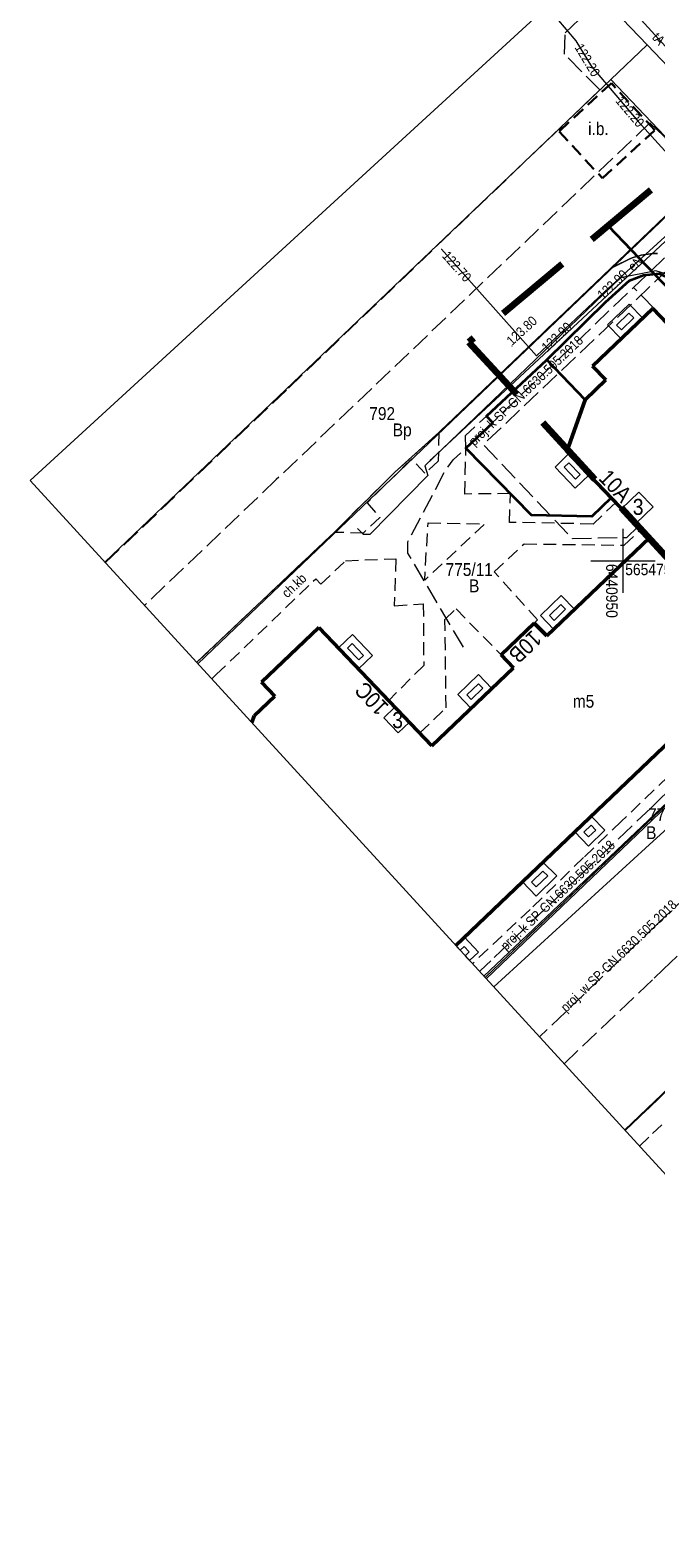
# Model space of a CAD drawing. Header units: metres. Extents: x 0 to 6446955, y 0 to 5658558.
# Tile 70 of 188: x 6440904 to 6440953, y 5654674 to 5654791. Entities that reach past the tile are written whole.
import ezdxf
from ezdxf.enums import TextEntityAlignment as Align

# ---------------------------------------------------------------- set-up
doc = ezdxf.new("R2010")
doc.units = ezdxf.units.M
doc.header["$MEASUREMENT"] = 0
for name, pattern in [('1.0_0.5', [1.5, 1, -0.5]), ('1.5_0.5', [2, 1.5, -0.5]), ('2', [0.9, 0.6, -0.3]), ('219-500', [0]), ('PRZER2-1', [3, 2, -1]), ('PRZER3-1', [4, 3, -1]), ('PTTL', [1.5, 1, -0.5])]:
    doc.linetypes.add(name, pattern=pattern)
doc.layers.get('0').update_dxf_attribs({"color": 2, "linetype": 'CONTINUOUS', "lineweight": 5})
for name, color, linetype, lineweight in [('1ramki', 7, 'PRZER2-1', 18), ('Warstwa 63', 7, 'CONTINUOUS', 0), ('z - MPZT', 121, 'PRZER3-1', 18), ('z - symbole dodatkowe', 1, 'CONTINUOUS', 5)]:
    doc.layers.add(name, color=color, linetype=linetype, lineweight=lineweight)
for name, color, linetype in [('203-punkt graniczny', 7, 'CONTINUOUS'), ('210-oznaczenie konturu użytku gruntowego', 7, 'CONTINUOUS'), ('211-numer działki ewidencyjnej', 7, 'CONTINUOUS'), ('218-kontur użytku gruntowego', 7, 'CONTINUOUS'), ('219-działka ewidencyjna', 7, 'CONTINUOUS'), ('238-Punkt adresowy budynku', 7, 'CONTINUOUS'), ('312-budynek ewidencyjny', 7, 'CONTINUOUS'), ('312-oznaczenie budynku ewidencyjnego-Atr117', 7, 'CONTINUOUS'), ('320-blok - kondygnacja nadziemna', 7, 'CONTINUOUS'), ('320-blok - kondygnacja nadziemna-Atr25', 7, 'CONTINUOUS'), ('chodnik', 7, 'CONTINUOUS'), ('chodnik-Atr17', 7, 'CONTINUOUS'), ('jezdnia', 7, 'CONTINUOUS'), ('krawężnik', 7, 'CONTINUOUS'), ('ogrodzenie trwałe', 7, 'CONTINUOUS'), ('pikieta sztuczna', 7, 'CONTINUOUS'), ('pikieta sztuczna-Atr2', 7, 'CONTINUOUS'), ('przewód elektroenergetyczny podziemny', 7, 'CONTINUOUS'), ('przewód elektroenergetyczny podziemny-Atr1', 7, 'CONTINUOUS'), ('przewód kanalizacyjny - ob. projektowany', 7, 'CONTINUOUS'), ('przewód kanalizacyjny - ob. projektowany-Atr1', 7, 'CONTINUOUS'), ('przewód telekomunikacyjny podziemny', 7, 'CONTINUOUS'), ('przewód telekomunikacyjny podziemny-Atr1', 7, 'CONTINUOUS'), ('przewód wodociągowy - ob. projektowany', 7, 'CONTINUOUS'), ('przewód wodociągowy - ob. projektowany-Atr1', 7, 'CONTINUOUS'), ('rzedna', 7, 'CONTINUOUS'), ('rzedna-Atr2', 7, 'CONTINUOUS'), ('taras', 7, 'CONTINUOUS'), ('Zakres', 7, 'CONTINUOUS')]:
    doc.layers.add(name, color=color, linetype=linetype)
doc.styles.add('MapaZas', font='geodezja.shx', dxfattribs={"width": 0.9})
doc.linetypes.add('902-500', pattern='A,3.75,0,[1,ksztalty.shx,S=0.5,R=0,X=0,Y=0],3.75', length=7.5)
doc.linetypes.add('NLZ', pattern='A,3,-1,[35,msgB.shx,S=0.008,R=0,X=-0.5,Y=0],3', length=7)

# ---------------------------------------------------------------- blocks, each defined once
blk = doc.blocks.new('203')
at = {"linetype": 'Continuous', "lineweight": 0}
h = blk.add_hatch(color=0, dxfattribs=at)
edge = h.paths.add_edge_path()
edge.add_arc((0, 0), 0.045, 0, 360)
blk = doc.blocks.new('PW01')
at = {"linetype": 'Continuous', "lineweight": 13}
h = blk.add_hatch(color=0, dxfattribs=at)
edge = h.paths.add_edge_path()
edge.add_arc((0, 0), 0.045, 0, 360)

msp = doc.modelspace()

# ---------------------------------------------------------------- linework, layer by layer
at = {"color": 0, "lineweight": 13}
for p, q in [((6440950, 5654750), (6440950, 5654752.5)), ((6440950, 5654750), (6440950, 5654752.5)), ((6440947.5, 5654750), (6440952.5, 5654750)), ((6440947.5, 5654750), (6440952.5, 5654750)), ((6440947.5, 5654750), (6440952.5, 5654750)), ((6440947.5, 5654750), (6440952.5, 5654750)), ((6440950, 5654747.5), (6440950, 5654750)), ((6440950, 5654747.5), (6440950, 5654750))]:
    msp.add_line(p, q, dxfattribs=at)
at = {"layer": '1ramki', "color": 0, "linetype": 'Continuous', "lineweight": 13, "flags": 128}
msp.add_lwpolyline([(6441006.98, 5654850.87), (6441297.31, 5654533.78), (6441194.11, 5654439.16), (6440903.78, 5654756.25)], close=True, dxfattribs=at)
at = {"layer": '218-kontur użytku gruntowego', "color": 3, "linetype": 'Continuous', "lineweight": 13}
for points in [[(6440946.71, 5654795.62), (6440951.87, 5654790.22)], [(6440951.87, 5654790.22), (6440946.71, 5654795.62)], [(6440956.42, 5654779.78), (6440916.86, 5654741.97)], [(6440916.86, 5654741.97), (6440956.42, 5654779.78)]]:
    msp.add_lwpolyline(points, dxfattribs=at)
at = {"layer": '218-kontur użytku gruntowego', "color": 3, "linetype": 'Continuous', "lineweight": 13, "flags": 128}
for points in [[(6440964.09, 5654777.43), (6440951.87, 5654790.22)], [(6440951.87, 5654790.22), (6440964.09, 5654777.43)]]:
    msp.add_lwpolyline(points, dxfattribs=at)
at = {"layer": '219-działka ewidencyjna', "color": 3, "linetype": '219-500', "lineweight": 13}
for points in [[(6440946.71, 5654795.62), (6440951.87, 5654790.22)], [(6440949.04, 5654787.52), (6440909.6, 5654749.9)], [(6440916.86, 5654741.97), (6440956.42, 5654779.78)], [(6440939.34, 5654717.41), (6440979.36, 5654755.67)], [(6440990.13, 5654743.83), (6440950.13, 5654705.63)], [(6440951.74, 5654727.59), (6440939.92, 5654716.79)]]:
    msp.add_lwpolyline(points, dxfattribs=at)
at = {"layer": '219-działka ewidencyjna', "color": 3, "linetype": '219-500', "lineweight": 13, "flags": 128}
for points in [[(6440949.04, 5654787.52), (6440951.87, 5654790.22)], [(6440964.09, 5654777.43), (6440951.87, 5654790.22)], [(6440949.04, 5654787.52), (6440956.42, 5654779.78)], [(6440980.87, 5654754.1), (6440951.74, 5654727.59)]]:
    msp.add_lwpolyline(points, dxfattribs=at)
at = {"layer": '312-budynek ewidencyjny', "color": 7, "linetype": 'Continuous', "lineweight": 50, "flags": 128}
for points in [[(6440947.63, 5654765.18), (6440952.32, 5654769.67)], [(6440952.32, 5654769.67), (6440963.67, 5654757.79)], [(6440948.66, 5654764.11), (6440947.63, 5654765.18)], [(6440947.04, 5654762.56), (6440948.66, 5654764.11)], [(6440945.63, 5654758.53), (6440947.04, 5654762.56)], [(6440952.06, 5654751.79), (6440945.63, 5654758.53)], [(6440944.06, 5654744.14), (6440952.06, 5654751.79)], [(6440921.82, 5654740.55), (6440926.29, 5654744.81)], [(6440926.29, 5654744.81), (6440935.1, 5654735.59)], [(6440940.49, 5654742.68), (6440943.07, 5654745.15)], [(6440943.07, 5654745.15), (6440944.06, 5654744.14)], [(6440941.46, 5654741.66), (6440940.49, 5654742.68)], [(6440935.1, 5654735.59), (6440941.46, 5654741.66)], [(6440922.86, 5654739.46), (6440921.82, 5654740.55)], [(6440921.24, 5654737.92), (6440922.86, 5654739.46)]]:
    msp.add_lwpolyline(points, dxfattribs=at)
at = {"layer": '312-budynek ewidencyjny', "color": 7, "linetype": 'Continuous', "lineweight": 50}
for points in [[(6440968.82, 5654750.43), (6440936.96, 5654720.01)], [(6440921.05, 5654737.39), (6440921.24, 5654737.92)]]:
    msp.add_lwpolyline(points, dxfattribs=at)
at = {"layer": '320-blok - kondygnacja nadziemna', "color": 7, "linetype": 'Continuous', "lineweight": 13, "flags": 128}
for points in [[(6440952.34, 5654754.2), (6440951.24, 5654755.35), (6440949.89, 5654754.06), (6440950.99, 5654752.91)], [(6440933.36, 5654737.41), (6440932.22, 5654738.6), (6440931.35, 5654737.77), (6440932.48, 5654736.58)]]:
    msp.add_lwpolyline(points, close=True, dxfattribs=at)
at = {"layer": 'chodnik', "color": 7, "linetype": '1.0_0.5', "lineweight": 13}
for points in [[(6440952.69, 5654773.95), (6440952.51, 5654773.95), (6440952.32, 5654773.95), (6440952.14, 5654773.94), (6440951.96, 5654773.92), (6440951.77, 5654773.89), (6440951.59, 5654773.86), (6440951.41, 5654773.83), (6440951.27, 5654773.79), (6440951.06, 5654773.73), (6440950.88, 5654773.67), (6440950.71, 5654773.61), (6440950.54, 5654773.54), (6440950.37, 5654773.46), (6440949.03, 5654772.79), (6440935.64, 5654760), (6440935.6, 5654757.78), (6440934.56, 5654756.83), (6440933.53, 5654757.94), (6440930.04, 5654754.52), (6440931.04, 5654753.39), (6440929.74, 5654752.15), (6440927.47, 5654752.22), (6440916.76, 5654742.07)], [(6440917.93, 5654740.79), (6440918.29, 5654741.13), (6440926.05, 5654748.6), (6440926.44, 5654748.18), (6440928.37, 5654750.01), (6440932.28, 5654750.16), (6440932.17, 5654746.5), (6440934.43, 5654746.65), (6440934.46, 5654741.85), (6440931.73, 5654739.12), (6440934.15, 5654736.58), (6440936.21, 5654738.54), (6440936.12, 5654745.43), (6440936.99, 5654746.25), (6440940.49, 5654742.68), (6440943.07, 5654745.15), (6440943.33, 5654745.41), (6440939.96, 5654749.13), (6440942.29, 5654751.32), (6440950.08, 5654751.22), (6440951.41, 5654752.48), (6440950.99, 5654752.91), (6440949.89, 5654754.06), (6440949.43, 5654754.55), (6440947.66, 5654752.87), (6440941.15, 5654753), (6440941.22, 5654755.24), (6440937.67, 5654755.21), (6440937.75, 5654758.79), (6440937.71, 5654759.76), (6440939.35, 5654761.28), (6440944.06, 5654765.67), (6440948.62, 5654770.16), (6440950.51, 5654771.85), (6440951.59, 5654772.26), (6440952.81, 5654772.39)], [(6440939.25, 5654717.52), (6440974.19, 5654750.86)], [(6440977.37, 5654675.88), (6440994.23, 5654691.42), (6441012.48, 5654708.4), (6441014.25, 5654710.05), (6440985.87, 5654739.7), (6440969.45, 5654723.94), (6440969.4, 5654721.47), (6440968.69, 5654720.77), (6440967.46, 5654722.03), (6440963.84, 5654718.61), (6440965.07, 5654717.34), (6440964.03, 5654716.32), (6440961.52, 5654716.43), (6440950.17, 5654705.59)], [(6440955.67, 5654735.26), (6440949.88, 5654729.7), (6440946.91, 5654726.86), (6440942.77, 5654722.83), (6440938.26, 5654718.59)], [(6440951.29, 5654704.36), (6440952.31, 5654705.35), (6440960.39, 5654713.01)]]:
    msp.add_lwpolyline(points, dxfattribs=at)
at = {"layer": 'chodnik', "color": 7, "linetype": '1.0_0.5', "lineweight": 13, "flags": 128}
msp.add_lwpolyline([(6440934.8, 5654752.96), (6440939.23, 5654752.89), (6440934.54, 5654748.5)], close=True, dxfattribs=at)
at = {"layer": 'jezdnia', "color": 7, "linetype": '1.5_0.5', "lineweight": 13}
for points in [[(6440909.64, 5654749.85), (6440923.91, 5654763.46), (6440948.19, 5654786.71), (6440945.44, 5654789.5), (6440945.5, 5654791.17), (6440948.36, 5654793.9), (6440946.72, 5654795.62)], [(6440927.47, 5654752.22), (6440932.21, 5654756.9), (6440935.64, 5654760), (6440949.03, 5654772.79), (6440956.33, 5654779.77), (6440953.17, 5654783.1), (6440952.1, 5654784.15), (6440922.97, 5654756.33), (6440912.69, 5654746.52)], [(6440956.33, 5654779.77), (6440949.03, 5654772.79), (6440950.37, 5654773.46), (6440950.71, 5654773.61), (6440951.06, 5654773.73), (6440951.27, 5654773.79), (6440951.41, 5654773.83), (6440951.59, 5654773.86), (6440951.77, 5654773.89), (6440951.96, 5654773.92), (6440952.14, 5654773.94), (6440952.32, 5654773.95), (6440952.51, 5654773.95), (6440952.69, 5654773.95)], [(6440916.76, 5654742.07), (6440927.47, 5654752.22)], [(6440974.19, 5654750.86), (6440939.25, 5654717.52)], [(6440950.17, 5654705.59), (6440961.52, 5654716.43)]]:
    msp.add_lwpolyline(points, dxfattribs=at)
at = {"layer": 'krawężnik', "color": 7, "linetype": 'Continuous', "lineweight": 13}
for points in [[(6440956.33, 5654779.77), (6440949.03, 5654772.79), (6440950.37, 5654773.46), (6440950.54, 5654773.54), (6440950.71, 5654773.61), (6440950.88, 5654773.67), (6440951.06, 5654773.73), (6440951.23, 5654773.78), (6440951.41, 5654773.83), (6440951.59, 5654773.86), (6440951.77, 5654773.89), (6440951.96, 5654773.92), (6440952.14, 5654773.94), (6440952.32, 5654773.95), (6440952.51, 5654773.95), (6440952.69, 5654773.95)], [(6440949.03, 5654772.79), (6440935.64, 5654760), (6440932.21, 5654756.9), (6440927.47, 5654752.22), (6440916.76, 5654742.07)], [(6440974.19, 5654750.86), (6440939.25, 5654717.52)], [(6440961.52, 5654716.43), (6440950.17, 5654705.59)]]:
    msp.add_lwpolyline(points, dxfattribs=at)
at = {"layer": 'ogrodzenie trwałe', "color": 7, "linetype": '902-500', "lineweight": 35, "flags": 128}
for points in [[(6440947.04, 5654762.56), (6440944.06, 5654765.67), (6440948.62, 5654770.16), (6440950.51, 5654771.85), (6440951.59, 5654772.26), (6440952.81, 5654772.39), (6440953.95, 5654771.89), (6440954.99, 5654771.27), (6440959.8, 5654766.31)], [(6440949.08, 5654754.9), (6440947.56, 5654753.46), (6440942.86, 5654753.57), (6440937.75, 5654758.79), (6440939.85, 5654760.76), (6440939.35, 5654761.28), (6440944.06, 5654765.67)]]:
    msp.add_lwpolyline(points, dxfattribs=at)
at = {"layer": 'przewód elektroenergetyczny podziemny', "color": 1, "linetype": 'Continuous', "lineweight": 13}
for points in [[(6440944.06, 5654793.19), (6440946.33, 5654790.53), (6440947.53, 5654788.53), (6440951.18, 5654784.24), (6440955.88, 5654779.07), (6440956.17, 5654778.41), (6440955.4, 5654777.33), (6440953.83, 5654775.79), (6440948.55, 5654770.96), (6440943.25, 5654765.98), (6440935.85, 5654774.3)], [(6440964.82, 5654778.08), (6440964.08, 5654774.2), (6440979.27, 5654757.83), (6440981.21, 5654759.54), (6440984.23, 5654756.38), (6440975.58, 5654749.32), (6440972.87, 5654749.59), (6440969.15, 5654746.05), (6440955.95, 5654733.55), (6440942.52, 5654720.81), (6440939.16, 5654717.61)]]:
    msp.add_lwpolyline(points, dxfattribs=at)
at = {"layer": 'przewód elektroenergetyczny podziemny', "color": 1, "linetype": 'Continuous', "lineweight": 13, "flags": 128}
msp.add_lwpolyline([(6440984.63, 5654739.73), (6440973.39, 5654753.12), (6440956.1, 5654771.51), (6440952.56, 5654772.62), (6440949.8, 5654772.07), (6440934.55, 5654757.4), (6440934.78, 5654756.64), (6440930.25, 5654752.06), (6440929.77, 5654752.06), (6440929.3, 5654752.52)], dxfattribs=at)
at = {"layer": 'przewód kanalizacyjny - ob. projektowany', "color": 34, "linetype": '1.5_0.5', "lineweight": 13, "flags": 128}
for points in [[(6440937.55, 5654743.28), (6440933.23, 5654750.6), (6440933.21, 5654751.47), (6440936.17, 5654757.09), (6440936.77, 5654757.87), (6440950.82, 5654771.31), (6440955.53, 5654775.81)], [(6440952.49, 5654769.62), (6440950.82, 5654771.31)]]:
    msp.add_lwpolyline(points, dxfattribs=at)
at = {"layer": 'przewód kanalizacyjny - ob. projektowany', "color": 34, "linetype": '1.5_0.5', "lineweight": 13}
for points in [[(6440975.41, 5654752.97), (6440965.66, 5654743.63), (6440964.94, 5654742.93), (6440958.54, 5654736.82), (6440957.82, 5654736.13), (6440952.88, 5654731.42), (6440952.16, 5654730.73), (6440947.55, 5654726.32), (6440946.82, 5654725.63), (6440939.69, 5654718.82), (6440939.33, 5654718.47), (6440938.82, 5654717.98)], [(6440945.4, 5654710.79), (6440952.42, 5654717.46), (6440953.14, 5654718.15), (6440956.67, 5654721.52), (6440957.39, 5654722.21), (6440964.01, 5654728.52), (6440964.73, 5654729.21), (6440978.19, 5654742.06), (6440978.91, 5654742.75), (6440982.68, 5654746.35)]]:
    msp.add_lwpolyline(points, dxfattribs=at)
at = {"layer": 'przewód telekomunikacyjny podziemny', "color": 30, "linetype": 'Continuous', "lineweight": 13}
msp.add_lwpolyline([(6440947.57, 5654796.4), (6440961.53, 5654781.1), (6440977.2, 5654765.18), (6440977.71, 5654764.81)], dxfattribs=at)
at = {"layer": 'przewód telekomunikacyjny podziemny', "color": 30, "linetype": 'Continuous', "lineweight": 13, "flags": 128}
msp.add_lwpolyline([(6440934.95, 5654757.81), (6440935.15, 5654758), (6440958.94, 5654780.16), (6440959.47, 5654780.49)], dxfattribs=at)
at = {"layer": 'przewód wodociągowy - ob. projektowany', "color": 5, "linetype": '1.5_0.5', "lineweight": 13, "flags": 128}
msp.add_lwpolyline([(6440951.19, 5654752.68), (6440950.28, 5654751.8), (6440946.06, 5654751.72), (6440939.11, 5654759.07), (6440953.8, 5654772.99), (6440974.82, 5654750.96), (6440975.65, 5654750.09), (6440978.27, 5654747.33), (6440978.6, 5654746.99), (6440978.86, 5654746.71)], dxfattribs=at)
at = {"layer": 'przewód wodociągowy - ob. projektowany', "color": 5, "linetype": '1.5_0.5', "lineweight": 13}
msp.add_lwpolyline([(6441003.7, 5654770.45), (6440978.86, 5654746.71), (6440962.42, 5654730.95), (6440952.79, 5654721.8), (6440952.75, 5654721.76), (6440943.49, 5654712.89)], dxfattribs=at)
at = {"layer": 'taras', "color": 0, "lineweight": 13}
for p, q in [((6440948.78, 5654768.39), (6440950.47, 5654770.01)), ((6440949.5, 5654768.38), (6440950.46, 5654769.31)), ((6440950.46, 5654769.31), (6440950.83, 5654768.94)), ((6440950.47, 5654770.01), (6440951.54, 5654768.93)), ((6440949.86, 5654767.32), (6440948.78, 5654768.39)), ((6440949.87, 5654768.02), (6440949.5, 5654768.38)), ((6440951.54, 5654768.93), (6440949.86, 5654767.32)), ((6440950.83, 5654768.94), (6440949.87, 5654768.02)), ((6440944.71, 5654757.3), (6440945.78, 5654758.36)), ((6440945.41, 5654757.29), (6440945.77, 5654757.65)), ((6440945.77, 5654757.65), (6440946.66, 5654756.72)), ((6440945.78, 5654758.36), (6440947.37, 5654756.7)), ((6440946.28, 5654755.67), (6440944.71, 5654757.3)), ((6440946.3, 5654756.37), (6440945.41, 5654757.29)), ((6440947.37, 5654756.7), (6440946.28, 5654755.67)), ((6440946.66, 5654756.72), (6440946.3, 5654756.37)), ((6440943.56, 5654745.75), (6440945.17, 5654747.29)), ((6440945.17, 5654747.29), (6440946.23, 5654746.21)), ((6440944.6, 5654744.65), (6440943.56, 5654745.75)), ((6440944.26, 5654745.73), (6440945.16, 5654746.59)), ((6440944.62, 5654745.36), (6440944.26, 5654745.73)), ((6440946.23, 5654746.21), (6440944.6, 5654744.65)), ((6440945.52, 5654746.22), (6440944.62, 5654745.36)), ((6440945.16, 5654746.59), (6440945.52, 5654746.22)), ((6440927.81, 5654743.21), (6440928.91, 5654744.26)), ((6440928.52, 5654743.19), (6440928.89, 5654743.55)), ((6440928.89, 5654743.55), (6440929.77, 5654742.63)), ((6440928.91, 5654744.26), (6440930.48, 5654742.61)), ((6440929.38, 5654741.57), (6440927.81, 5654743.21)), ((6440929.4, 5654742.27), (6440928.52, 5654743.19)), ((6440930.48, 5654742.61), (6440929.38, 5654741.57)), ((6440929.77, 5654742.63), (6440929.4, 5654742.27)), ((6440937.12, 5654739.58), (6440938.74, 5654741.13)), ((6440938.74, 5654741.13), (6440939.78, 5654740.05)), ((6440937.82, 5654739.56), (6440938.73, 5654740.42)), ((6440939.78, 5654740.05), (6440938.15, 5654738.49)), ((6440939.07, 5654740.06), (6440938.17, 5654739.2)), ((6440938.73, 5654740.42), (6440939.07, 5654740.06)), ((6440938.15, 5654738.49), (6440937.12, 5654739.58)), ((6440938.17, 5654739.2), (6440937.82, 5654739.56)), ((6440946.23, 5654728.86), (6440947.52, 5654730.09)), ((6440946.94, 5654728.85), (6440947.51, 5654729.39)), ((6440947.51, 5654729.39), (6440947.87, 5654729.01)), ((6440947.52, 5654730.09), (6440948.58, 5654729)), ((6440947.31, 5654727.76), (6440946.23, 5654728.86)), ((6440947.32, 5654728.47), (6440946.94, 5654728.85)), ((6440948.58, 5654729), (6440947.31, 5654727.76)), ((6440947.87, 5654729.01), (6440947.32, 5654728.47)), ((6440942.16, 5654724.97), (6440943.76, 5654726.5)), ((6440942.87, 5654724.96), (6440943.75, 5654725.8)), ((6440943.75, 5654725.8), (6440944.13, 5654725.43)), ((6440943.76, 5654726.5), (6440944.84, 5654725.43)), ((6440943.23, 5654723.87), (6440942.16, 5654724.97)), ((6440943.24, 5654724.58), (6440942.87, 5654724.96)), ((6440944.84, 5654725.43), (6440943.23, 5654723.87)), ((6440944.13, 5654725.43), (6440943.24, 5654724.58)), ((6440936.96, 5654720.01), (6440937.63, 5654720.65)), ((6440936.96, 5654720.01), (6440937.13, 5654719.83)), ((6440937.31, 5654719.65), (6440937.13, 5654719.83)), ((6440937.31, 5654719.65), (6440937.61, 5654719.94)), ((6440937.61, 5654719.94), (6440938.01, 5654719.51)), ((6440937.63, 5654720.65), (6440938.72, 5654719.48)), ((6440938.01, 5654719.51), (6440937.69, 5654719.21)), ((6440937.69, 5654719.21), (6440937.86, 5654719.03)), ((6440938.03, 5654718.84), (6440937.86, 5654719.03)), ((6440938.72, 5654719.48), (6440938.03, 5654718.84))]:
    msp.add_line(p, q, dxfattribs=at)
at = {"layer": 'z - MPZT', "linetype": 'NLZ', "lineweight": 35}
msp.add_lwpolyline([(6440948.84, 5654776.11), (6440966.37, 5654757.82), (6441024.38, 5654696.64)], dxfattribs=at)
at = {"layer": 'z - symbole dodatkowe', "color": 8, "linetype": 'PTTL', "lineweight": 30}
msp.add_lwpolyline([(6440945.01, 5654783.47), (6440948.4, 5654779.83), (6440952.47, 5654783.57), (6440949.09, 5654787.24), (6440945.01, 5654783.47)], dxfattribs=at)
at = {"layer": 'Zakres', "color": 6, "linetype": '2', "lineweight": 100, "ltscale": 10, "flags": 128}
msp.add_lwpolyline([(6441211.03, 5654460.14), (6441266.77, 5654512.35), (6441224.8, 5654559.63), (6441178.57, 5654603.37), (6440988.78, 5654809.39), (6440937.98, 5654767.06), (6441124.95, 5654563.86), (6441139.06, 5654527.87)], close=True, dxfattribs=at)

# ---------------------------------------------------------------- block references
at = {"layer": '203-punkt graniczny', "color": 3, "linetype": 'Continuous', "lineweight": 13}
for p in [(6440951.87, 5654790.22), (6440949.04, 5654787.52), (6440951.74, 5654727.59)]:
    msp.add_blockref('203', p, dxfattribs=at)
at = {"layer": 'pikieta sztuczna', "color": 7, "linetype": 'Continuous', "lineweight": 13}
msp.add_blockref('PW01', (6440941.34, 5654766.74), dxfattribs=at)
at = {"layer": 'rzedna', "color": 1, "linetype": 'Continuous', "lineweight": 13}
for p in [(6440946.33, 5654790.53), (6440951.18, 5654784.24), (6440935.85, 5654774.3), (6440949.8, 5654772.07), (6440943.25, 5654765.98)]:
    msp.add_blockref('PW01', p, dxfattribs=at)

# ---------------------------------------------------------------- texts
at = {"layer": '210-oznaczenie konturu użytku gruntowego', "color": 3, "linetype": 'Continuous', "lineweight": 13, "style": 'MapaZas', "width": 0.9}
for s, p in [('Bp', (6440932.05, 5654759.71)), ('B', (6440938, 5654747.55)), ('B', (6440951.8, 5654728.31))]:
    msp.add_text(s, height=1, dxfattribs=at).set_placement(p)
at = {"layer": '211-numer działki ewidencyjnej', "color": 3, "linetype": 'Continuous', "lineweight": 13, "style": 'MapaZas', "width": 0.9}
for s, p in [('792', (6440930.22, 5654761.98)), ('775/11', (6440936.17, 5654749.82)), ('775/7', (6440951.95, 5654730.71))]:
    msp.add_text(s, height=1, dxfattribs=at).set_placement(p, align=Align.TOP_LEFT)
at = {"layer": '238-Punkt adresowy budynku', "color": 7, "linetype": 'Continuous', "lineweight": 13, "style": 'MapaZas', "width": 0.9}
for s, rotation, p in [('10A', 313.649, (6440948.95, 5654755.41)), ('10B', 223.751, (6440941.95, 5654743.74)), ('10C', 133.694, (6440930.85, 5654739.68))]:
    msp.add_text(s, height=1.25, rotation=rotation, dxfattribs=at).set_placement(p, align=Align.CENTER)
at = {"layer": '312-oznaczenie budynku ewidencyjnego-Atr117', "color": 7, "lineweight": 13, "style": 'MapaZas', "width": 0.9}
msp.add_text('m5', height=1, dxfattribs=at).set_placement((6440946.92, 5654739.05), align=Align.MIDDLE_CENTER)
at = {"layer": '320-blok - kondygnacja nadziemna-Atr25', "color": 7, "lineweight": 13, "style": 'MapaZas', "width": 0.9}
for p in [(6440950.76, 5654753.58), (6440932.01, 5654736.96)]:
    msp.add_text('3', height=1.25, dxfattribs=at).set_placement(p)
at = {"layer": 'chodnik-Atr17', "color": 7, "lineweight": 13, "style": 'MapaZas', "width": 0.9}
msp.add_text('ch.kb', height=0.75, rotation=43.298, dxfattribs=at).set_placement((6440923.82, 5654747.06))
at = {"layer": 'pikieta sztuczna-Atr2', "color": 7, "lineweight": 13, "style": 'MapaZas', "width": 0.9}
msp.add_text('123.80', height=0.75, rotation=42.48, dxfattribs=at).set_placement((6440941.34, 5654766.74))
at = {"layer": 'przewód elektroenergetyczny podziemny-Atr1', "color": 1, "lineweight": 13, "style": 'MapaZas', "width": 0.9}
msp.add_text('eN', height=0.75, rotation=42.452, dxfattribs=at).set_placement((6440950.98, 5654773.18), align=Align.MIDDLE_CENTER)
at = {"layer": 'przewód kanalizacyjny - ob. projektowany-Atr1', "color": 34, "lineweight": 13, "style": 'MapaZas', "width": 0.9}
for rotation, p in [(43.73, (6440942.42, 5654763.27)), (43.685, (6440944.9, 5654723.93))]:
    msp.add_text('proj. k SP-GN.6630.505.2018', height=0.75, rotation=rotation, dxfattribs=at).set_placement(p, align=Align.MIDDLE_CENTER)
at = {"layer": 'przewód telekomunikacyjny podziemny-Atr1', "color": 30, "lineweight": 13, "style": 'MapaZas', "width": 0.9}
msp.add_text('tA', height=0.75, rotation=312.363, dxfattribs=at).set_placement((6440952.78, 5654790.7), align=Align.MIDDLE_CENTER)
at = {"layer": 'przewód wodociągowy - ob. projektowany-Atr1', "color": 5, "lineweight": 13, "style": 'MapaZas', "width": 0.9}
msp.add_text('proj. w SP-GN.6630.505.2018', height=0.75, rotation=43.775, dxfattribs=at).set_placement((6440949.66, 5654719.2), align=Align.MIDDLE_CENTER)
at = {"layer": 'rzedna-Atr2', "color": 1, "lineweight": 13, "style": 'MapaZas', "width": 0.9}
for s, rotation, p in [('122.20', 300.963, (6440946.52, 5654790.22)), ('122.70', 311.65, (6440936.13, 5654773.98)), ('122.90', 43.216, (6440948.17, 5654770.6)), ('122.90', 43.216, (6440943.82, 5654766.51))]:
    msp.add_text(s, height=0.75, rotation=rotation, dxfattribs=at).set_placement(p, align=Align.MIDDLE_LEFT)
msp.add_text('122.20', height=0.75, rotation=310.391, dxfattribs=at).set_placement((6440950.26, 5654784.78), align=Align.CENTER)
at = {"layer": 'Warstwa 63', "color": 18, "linetype": 'Continuous', "lineweight": 13, "true_color": 0x000000, "style": 'MapaZas', "width": 0.9}
msp.add_text('6440950', height=0.898, rotation=270, dxfattribs=at).set_placement((6440948.68, 5654749.76))
msp.add_text('5654750', height=0.898, dxfattribs=at).set_placement((6440950.17, 5654748.88))
at = {"layer": 'z - symbole dodatkowe', "color": 7, "lineweight": 13, "style": 'MapaZas', "width": 0.9}
msp.add_text('i.b.', height=1, dxfattribs=at).set_placement((6440948.08, 5654783.69), align=Align.MIDDLE_CENTER)

doc.saveas('drawing.dxf')
